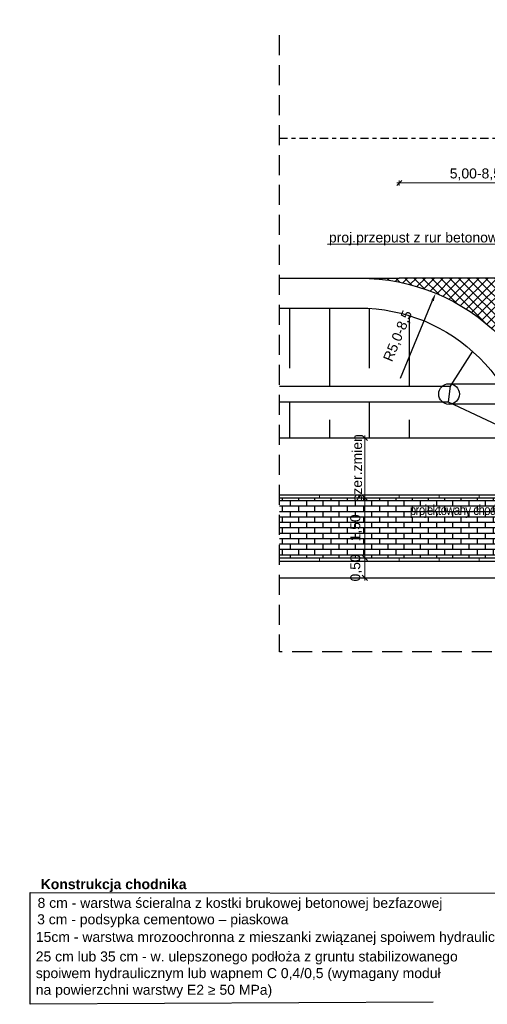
# Model space of a CAD drawing. Header units: metres. Extents: x -854 to 2789, y -128 to 3826.
# Tile 15 of 21: x 381 to 393, y 34 to 59. Entities that reach past the tile are written whole.
import ezdxf

# ---------------------------------------------------------------- set-up
doc = ezdxf.new("R2010")
doc.units = ezdxf.units.M
for name, pattern in [('CIĄGŁA', [0]), ('DASHDOTX2', [50.8, 25.4, -12.7, 0, -12.7]), ('DASHED', [0.75, 0.5, -0.25]), ('HIDDEN', [0.375, 0.25, -0.125])]:
    doc.linetypes.add(name, pattern=pattern)
for name, color, linetype, lineweight in [('A opisy', 7, 'CIĄGŁA', 13), ('D_3_WYMIAROWANIE', 7, 'Continuous', 0), ('opis warstw', 7, 'Continuous', 0), ('T.M.wymiary', 7, 'Continuous', 0)]:
    doc.layers.add(name, color=color, linetype=linetype, lineweight=lineweight)
doc.styles.add('opisy', font='arial.ttf', dxfattribs={"height": 0.175})
doc.styles.add('Style-Arial', font='arial.ttf')
doc.styles.add('wym 1do50', font='arial.ttf', dxfattribs={"height": 0.175})
doc.styles.add('WYMIARY', font='geniso.shx', dxfattribs={"width": 0.8})
doc.dimstyles.new('Podstawowy_0_5', dxfattribs={"dimtxt": 0.1, "dimasz": 0.05, "dimexe": 0.1, "dimexo": 0.25, "dimgap": 0.1, "dimtad": 1, "dimzin": 0, "dimdsep": 46, "dimtxsty": 'WYMIARY', "dimblk": 'ARCHTICK', "dimcen": 0.09, "dimclrt": 2, "dimadec": 0, "dimazin": 0, "dimtfac": 1, "dimtofl": 0, "dimtmove": 0, "dimatfit": 3, "dimldrblk": 'ARCHTICK', "dimfxl": 0.7, "dimfxlon": 1, "dimtolj": 1, "dimtzin": 0, "dimarcsym": 0})
doc.dimstyles.new('wym_500', dxfattribs={"dimtxt": 1.5, "dimasz": 1.5, "dimexe": 0.5, "dimexo": 1, "dimgap": 0.5, "dimtad": 1, "dimrnd": 0.01, "dimzin": 1, "dimtxsty": 'Style-Arial', "dimblk": 'OBLIQUE', "dimcen": 1.5, "dimadec": 0, "dimazin": 0, "dimtfac": 1, "dimtmove": 1, "dimatfit": 3, "dimfxl": 1, "dimarcsym": 0})
doc.dimstyles.new('Wymiar_1 50', dxfattribs={"dimtxt": 0.175, "dimasz": 0.013125, "dimexe": 0.0175, "dimexo": 2.275, "dimgap": 0.065625, "dimtad": 1, "dimzin": 0, "dimtxsty": 'wym 1do50', "dimblk": 'znacznik wymiaru', "dimcen": 0.3, "dimse1": 1, "dimse2": 1, "dimadec": 0, "dimazin": 0, "dimtfac": 1, "dimtmove": 1, "dimatfit": 2, "dimfxl": 1, "dimtzin": 0, "dimlwd": -1, "dimlwe": 0, "dimarcsym": 0})

# ---------------------------------------------------------------- blocks, each defined once
blk = doc.blocks.new('znacznik wymiaru')
at = {"color": 7}
for p, q in [((-5, -5), (5, 5)), ((-5, 0), (0, 0)), ((0, 5), (0, -5)), ((5, 0), (0, 0))]:
    blk.add_line(p, q, dxfattribs=at)
blk = doc.blocks.new('*D146')
at = {"layer": 'D_3_WYMIAROWANIE', "color": 0, "linetype": 'Continuous', "transparency": 16777216}
blk.add_line((394.388, 54.723), (390.414, 54.723), dxfattribs=at)
at = {"layer": 'Defpoints', "color": 0, "linetype": 'Continuous', "transparency": 16777216}
for p in [(390.401, 54.723), (390.401, 52.344), (394.401, 48.344)]:
    blk.add_point(p, dxfattribs=at)
at = {"layer": 'D_3_WYMIAROWANIE', "color": 0, "linetype": 'Continuous', "transparency": 16777216, "xscale": 0.013125, "yscale": 0.013125, "zscale": 0.013125, "rotation": 180}
blk.add_blockref('znacznik wymiaru', (390.401, 54.723), dxfattribs=at)
at = {"layer": 'D_3_WYMIAROWANIE', "color": 0, "linetype": 'Continuous', "transparency": 16777216, "xscale": 0.013125, "yscale": 0.013125, "zscale": 0.013125}
blk.add_blockref('znacznik wymiaru', (394.401, 54.723), dxfattribs=at)
at = {"layer": 'D_3_WYMIAROWANIE', "color": 0, "linetype": 'Continuous', "transparency": 16777216, "insert": (392.401, 54.939), "char_height": 0.175, "attachment_point": 5, "style": 'wym 1do50'}
blk.add_mtext('{\\H1.42857x;5,00-8,50}', dxfattribs=at)
blk = doc.blocks.new('_ARCHTICK')
at = {"color": 0, "linetype": 'ByBlock', "const_width": 0.15}
blk.add_lwpolyline([(-0.5, -0.5), (0.5, 0.5)], dxfattribs=at)
blk = doc.blocks.new('*D160')
at = {"layer": 'Defpoints', "color": 0, "transparency": 16777216}
for p in [(391.31, 51.965), (389.401, 47.344)]:
    blk.add_point(p, dxfattribs=at)
at = {"layer": 'T.M.wymiary', "color": 0, "lineweight": -2, "transparency": 16777216}
blk.add_line((390.433, 49.841), (391.233, 51.781), dxfattribs=at)
at = {"layer": 'T.M.wymiary', "color": 0, "transparency": 16777216}
blk.add_solid([(391.203, 51.793), (391.264, 51.768), (391.31, 51.965)], dxfattribs=at)
at = {"layer": 'T.M.wymiary', "color": 0, "transparency": 16777216, "insert": (390.379, 50.89), "char_height": 0.25, "attachment_point": 5, "rotation": 67.562, "style": 'Style-Arial'}
blk.add_mtext('R5,0-8,5', dxfattribs=at)
blk = doc.blocks.new('*D156')
at = {"layer": 'D_3_WYMIAROWANIE', "color": 0, "linetype": 'Continuous', "transparency": 16777216}
blk.add_line((389.537, 46.857), (389.537, 48.331), dxfattribs=at)
at = {"layer": 'Defpoints', "color": 0, "linetype": 'Continuous', "transparency": 16777216}
for p in [(389.537, 48.344), (389.537, 48.344), (389.537, 46.844)]:
    blk.add_point(p, dxfattribs=at)
at = {"layer": 'D_3_WYMIAROWANIE', "color": 0, "linetype": 'Continuous', "transparency": 16777216, "xscale": 0.013125, "yscale": 0.013125, "zscale": 0.013125}
for p, rotation in [((389.537, 48.344), 90), ((389.537, 46.844), 270)]:
    blk.add_blockref('znacznik wymiaru', p, dxfattribs=dict(at, rotation=rotation))
at = {"layer": 'D_3_WYMIAROWANIE', "color": 0, "linetype": 'Continuous', "transparency": 16777216, "insert": (389.345, 47.594), "char_height": 0.175, "attachment_point": 5, "rotation": 90, "style": 'wym 1do50'}
blk.add_mtext('{\\H1.42857x;szer.zmien}', dxfattribs=at)
blk = doc.blocks.new('*D157')
at = {"layer": 'D_3_WYMIAROWANIE', "color": 0, "linetype": 'Continuous', "transparency": 16777216}
blk.add_line((389.537, 46.831), (389.537, 45.357), dxfattribs=at)
at = {"layer": 'Defpoints', "color": 0, "linetype": 'Continuous', "transparency": 16777216}
for p in [(389.537, 46.844), (389.537, 45.344), (389.537, 45.344)]:
    blk.add_point(p, dxfattribs=at)
at = {"layer": 'D_3_WYMIAROWANIE', "color": 0, "linetype": 'Continuous', "transparency": 16777216, "xscale": 0.013125, "yscale": 0.013125, "zscale": 0.013125}
for p, rotation in [((389.537, 46.844), 90), ((389.537, 45.344), 270)]:
    blk.add_blockref('znacznik wymiaru', p, dxfattribs=dict(at, rotation=rotation))
at = {"layer": 'D_3_WYMIAROWANIE', "color": 0, "linetype": 'Continuous', "transparency": 16777216, "insert": (389.322, 46.094), "char_height": 0.175, "attachment_point": 5, "rotation": 90, "style": 'wym 1do50'}
blk.add_mtext('{\\H1.42857x;1,50}', dxfattribs=at)
blk = doc.blocks.new('*D158')
at = {"layer": 'D_3_WYMIAROWANIE', "color": 0, "linetype": 'Continuous', "transparency": 16777216}
blk.add_line((389.537, 45.331), (389.537, 44.857), dxfattribs=at)
at = {"layer": 'Defpoints', "color": 0, "linetype": 'Continuous', "transparency": 16777216}
for p in [(389.537, 45.344), (389.537, 44.844), (389.537, 44.844)]:
    blk.add_point(p, dxfattribs=at)
at = {"layer": 'D_3_WYMIAROWANIE', "color": 0, "linetype": 'Continuous', "transparency": 16777216, "xscale": 0.013125, "yscale": 0.013125, "zscale": 0.013125}
for p, rotation in [((389.537, 45.344), 90), ((389.537, 44.844), 270)]:
    blk.add_blockref('znacznik wymiaru', p, dxfattribs=dict(at, rotation=rotation))
at = {"layer": 'D_3_WYMIAROWANIE', "color": 0, "linetype": 'Continuous', "transparency": 16777216, "insert": (389.322, 45.094), "char_height": 0.175, "attachment_point": 5, "rotation": 90, "style": 'wym 1do50'}
blk.add_mtext('{\\H1.42857x;0,50}', dxfattribs=at)

msp = doc.modelspace()

# ---------------------------------------------------------------- hatches: boundary and pattern name
at = {"lineweight": 13}
h = msp.add_hatch(dxfattribs=at)
h.set_pattern_fill('ANSI37', color=253, scale=0.05)
h.set_pattern_definition([(45, (-2949.97265, -5472.23142), (-0.1122532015, 0.1122532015), []), (135, (-2949.97265, -5472.23142), (-0.1122532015, -0.1122532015), [])])
edge = h.paths.add_edge_path()
edge.add_line((403.401, 52.344), (389.401, 52.344))
edge.add_arc((389.401, 47.344), 5, 39.6145, 90, ccw=False)
edge.add_line((393.253, 50.532), (398.962, 49.644))
edge.add_arc((403.401, 47.344), 5, 90, 152.6129, ccw=False)
edge = h.paths.add_edge_path()
edge.add_arc((403.458, 47.324), 5.06, 157.7055, 182.0416, ccw=False)
edge.add_line((398.776, 49.244), (394.026, 49.244))
edge.add_arc((389.335, 47.325), 5.069, -1.7636, 22.2509, ccw=False)
edge.add_line((394.401, 47.169), (394.401, 42.991))
edge.add_line((394.401, 42.991), (398.401, 42.991))
edge.add_line((398.401, 42.991), (398.401, 47.144))
edge = h.paths.add_edge_path()
edge.add_line((398.962, 49.644), (393.253, 50.532))
edge.add_arc((389.401, 47.344), 5, 22.3337, 39.6145, ccw=False)
edge.add_line((394.026, 49.244), (398.776, 49.244))
edge.add_arc((403.401, 47.344), 5, 152.6129, 157.6663, ccw=False)
at = {"true_color": 0x939598}
h = msp.add_hatch(dxfattribs=at)
h.set_pattern_fill('AR-BRSTD', color=252, scale=0.002)
h.set_pattern_definition([(0, (-2164.3082, -3805.83371), (0, 0.1354836), []), (90, (-2164.3082, -3805.8337), (-0.2032, 0.1354836), [0.1354836, -0.1354836])])
h.paths.add_polyline_path([(387.401, 46.844), (387.401, 45.344), (394.401, 45.344), (394.401, 46.844)])
h.paths.add_polyline_path([(405.401, 45.344), (405.401, 46.844), (398.401, 46.844), (398.401, 45.344)])
h.paths.add_polyline_path([(389.585, 46.713), (389.585, 48.489), (389.108, 48.489), (389.108, 46.713)], flags=9)
h.paths.add_polyline_path([(389.54, 45.7), (389.54, 46.467), (389.062, 46.467), (389.062, 45.7)], flags=24)
h.paths.add_polyline_path([(389.54, 44.711), (389.54, 45.479), (389.062, 45.479), (389.062, 44.711)], flags=9)
h.paths.add_polyline_path([(390.582, 46.278), (393.208, 46.278), (393.208, 46.799), (390.582, 46.799)], flags=24)
h.paths.add_polyline_path([(393.123, 45.685), (393.481, 45.685), (393.481, 46.2), (393.123, 46.2)], flags=24)
h.paths.add_polyline_path([(399.307, 45.685), (399.665, 45.685), (399.665, 46.2), (399.307, 46.2)], flags=24)

# ---------------------------------------------------------------- linework, layer by layer
at = {"linetype": 'DASHDOTX2', "ltscale": 0.008}
msp.add_line((387.401, 55.844), (390.401, 55.844), dxfattribs=at)
for p, q in [((387.401, 52.344), (390.401, 52.344)), ((387.401, 51.594), (389.401, 51.594)), ((387.401, 49.644), (391.677, 49.644)), ((387.401, 49.244), (391.623, 49.244)), ((387.401, 48.344), (393.543, 48.344)), ((387.401, 46.924), (394.401, 46.924)), ((387.401, 46.844), (394.401, 46.844)), ((387.401, 45.344), (394.401, 45.344)), ((387.401, 45.264), (394.401, 45.264)), ((381.164, 34.175), (381.164, 36.969)), ((381.164, 36.969), (393.328, 36.957)), ((391.246, 34.23), (381.164, 34.175))]:
    msp.add_line(p, q)
at = {"linetype": 'HIDDEN', "ltscale": 2, "flags": 128}
msp.add_lwpolyline([(405.401, 58.809), (405.401, 42.991), (387.401, 42.991), (387.401, 58.429)], dxfattribs=at)
at = {"linetype": 'DASHDOTX2', "ltscale": 0.008, "flags": 128}
msp.add_lwpolyline([(390.401, 55.844), (402.401, 55.844)], dxfattribs=at)
at = {"flags": 128}
for points in [[(388.705, 52.344), (389.401, 52.344, -0.414214), (394.401, 47.344), (394.401, 42.991)], [(388.705, 51.594), (389.401, 51.594, -0.414214), (393.651, 47.344), (393.651, 46.924)]]:
    msp.add_lwpolyline(points, format="xyb", dxfattribs=at)
for points in [[(402.401, 52.344), (390.401, 52.344)], [(387.651, 51.594), (387.651, 50.094)], [(388.651, 51.594), (388.651, 49.644)], [(389.651, 51.587), (389.651, 50.094)], [(390.651, 51.406), (390.651, 49.644)], [(392.23, 50.515), (391.677, 49.644), (391.623, 49.244), (393.543, 48.344)], [(387.651, 49.244), (387.651, 48.344)], [(389.651, 49.244), (389.651, 48.344)], [(388.651, 48.794), (388.651, 48.344)], [(390.651, 48.794), (390.651, 48.344)], [(387.401, 44.844), (393.651, 44.844), (393.651, 42.991)]]:
    msp.add_lwpolyline(points, dxfattribs=at)
at = {"linetype": 'DASHED', "const_width": 0.03, "flags": 128}
for points in [[(391.677, 49.694), (392.794, 49.694), (400.009, 49.694), (401.125, 49.694)], [(401.179, 49.194), (399.679, 49.194), (393.123, 49.194), (391.623, 49.194)]]:
    msp.add_lwpolyline(points, dxfattribs=at)
msp.add_circle((391.646, 49.443), 0.258)
at = {"layer": 'D_3_WYMIAROWANIE', "flags": 128}
for points in [[(388.401, 46.924), (388.401, 46.844)], [(389.401, 46.924), (389.401, 46.844)], [(390.401, 46.924), (390.401, 46.844)], [(391.401, 46.924), (391.401, 46.844)], [(392.401, 46.924), (392.401, 46.844)], [(388.401, 45.344), (388.401, 45.264)], [(389.401, 45.344), (389.401, 45.264)], [(390.401, 45.344), (390.401, 45.264)], [(391.401, 45.344), (391.401, 45.264)], [(392.401, 45.344), (392.401, 45.264)]]:
    msp.add_lwpolyline(points, dxfattribs=at)

# ---------------------------------------------------------------- texts
at = {"layer": 'opis warstw', "linetype": 'Continuous', "lineweight": 0, "char_height": 0.25, "style": 'opisy'}
for s, width, gutter_width, heights, insert, attachment_point in [('proj.przepust z rur betonowych %%C 50 cm', 8.24504, 13.601, [1.637], (388.64, 53.486), 1), ('\\pxi9.74496; {\\fArial|b1|i0|c238|p39;Konstrukcja chodnika}', 8.90555, 0.862, [4.741], (385.076, 37.306), 3), ('8 cm - warstwa ścieralna z kostki brukowej betonowej bezfazowej', 11.28508, 0.862, [4.741], (391.48, 36.838), 3), ('\\pi-0.02965,l2.8;3 cm - podsypka cementowo – piaskowa', 12.6404, 0.862, [4.741], (387.627, 36.427), 3), ('15cm - warstwa mrozoochronna z mieszanki związanej spoiwem hydraulicznym C1,5/2', 14.17384, 0.862, [4.741], (394.755, 35.986), 3), ('\\pxql;25 cm lub 35 cm - w. ulepszonego podłoża z gruntu stabilizowanego \\Pspoiwem hydraulicznym lub wapnem C 0,4/0,5 (wymagany moduł\\Pna powierzchni warstwy E2 ≥ 50 MPa)  ', 12.6404, 0.862, [4.741], (393.944, 35.497), 3)]:
    msp.add_mtext_dynamic_manual_height_columns(s, width=width, gutter_width=gutter_width, heights=heights, dxfattribs=dict(at, insert=insert, attachment_point=attachment_point))
at = {"layer": 'opis warstw', "linetype": 'Continuous', "lineweight": 0, "insert": (390.663, 46.341), "char_height": 0.25, "width": 4.36664, "attachment_point": 7, "style": 'opisy'}
msp.add_mtext('{\\fArial Narrow|b0|i0|c238|p34;\\T0.9;projektowany chodnik}', dxfattribs=at)

# ---------------------------------------------------------------- dimensions: what is measured, and where the dimension line sits
at = {"layer": 'D_3_WYMIAROWANIE', "linetype": 'Continuous'}
dim = msp.add_linear_dim(base=(390.401, 54.723), p1=(394.401, 48.344), p2=(390.401, 52.344), text='{\\H1.42857x;5,00-8,50}', dimstyle='Wymiar_1 50', override={"dimtxt": 0.25}, dxfattribs=at)
dim.commit()
dim.dimension.update_dxf_attribs({"geometry": '*D146', "text_midpoint": (392.401, 54.939)})
for base, p1, p2, text, picture, middle in [((389.537, 48.344), (389.537, 46.844), (389.537, 48.344), '{\\H1.42857x;szer.zmien}', '*D156', (389.537, 47.594)), ((389.537, 44.844), (389.537, 45.344), (389.537, 44.844), '{\\H1.42857x;<>}', '*D158', (389.537, 45.094))]:
    dim = msp.add_linear_dim(base=base, p1=p1, p2=p2, angle=90, text=text, dimstyle='Wymiar_1 50', override={"dimtxt": 0.25}, dxfattribs=at)
    dim.commit()
    dim.dimension.update_dxf_attribs({"geometry": picture, "text_midpoint": middle, "dimtype": 160})
dim = msp.add_linear_dim(base=(389.537, 45.344), p1=(389.537, 46.844), p2=(389.537, 45.344), angle=90, text='{\\H1.42857x;<>}', dimstyle='Wymiar_1 50', override={"dimtxt": 0.25}, dxfattribs=at)
dim.commit()
dim.dimension.update_dxf_attribs({"geometry": '*D157', "text_midpoint": (389.322, 46.094)})
at = {"layer": 'T.M.wymiary'}
dim = msp.add_radius_dim(center=(389.401, 47.344), mpoint=(391.31, 51.965), text='<>-8,5', dimstyle='wym_500', override={"dimtxt": 0.25, "dimasz": 0.2, "dimgap": 0.3, "dimdec": 1, "dimsah": 1}, dxfattribs=at)
dim.commit()
dim.dimension.update_dxf_attribs({"geometry": '*D160', "text_midpoint": (390.795, 50.719), "dimtype": 164})

# ---------------------------------------------------------------- leaders
at = {"layer": 'A opisy'}
msp.add_leader([(394.857, 49.428), (394.772, 53.196), (388.602, 53.188)], dimstyle='Podstawowy_0_5', override={"dimgap": 0.1, "dimtad": 0, "dimldrblk": 'Dot'}, dxfattribs=at)

doc.saveas('drawing.dxf')
